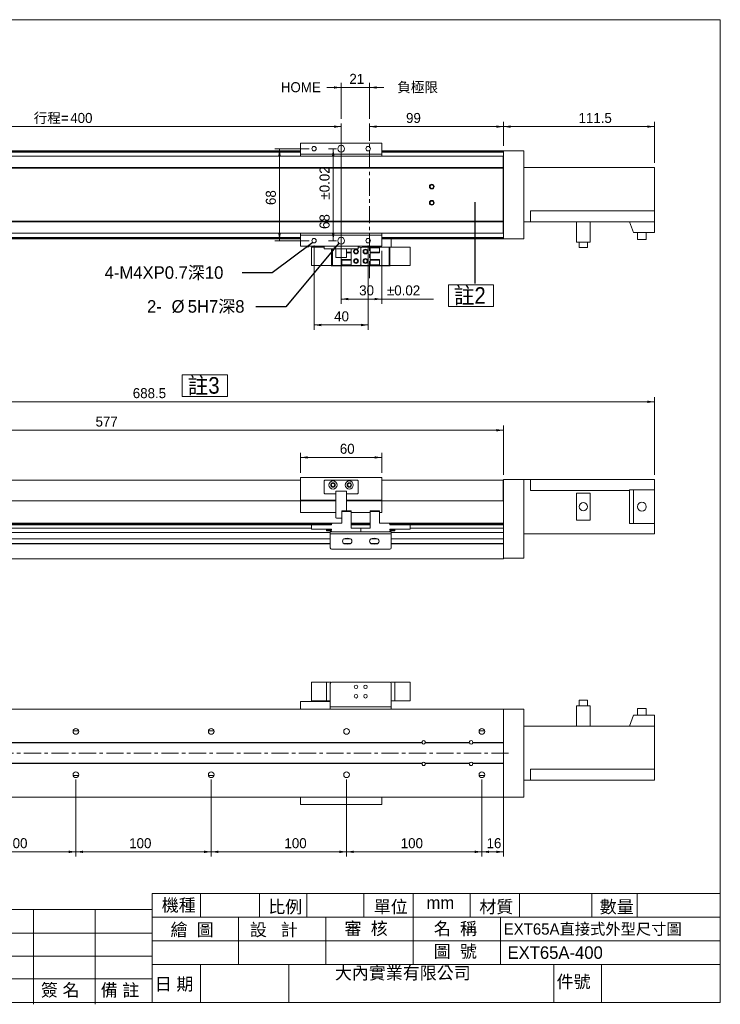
# Model space of a CAD drawing. Header units: millimetres. Extents: x 4 to 1035, y 3 to 731.
# Tile 2 of 2: x 517 to 1035, y 3 to 731. Entities that reach past the tile are written whole.
import ezdxf

# ---------------------------------------------------------------- set-up
doc = ezdxf.new("R2010")
doc.units = ezdxf.units.MM
doc.linetypes.add('CENTERX2', pattern=[20.32, 12.7, -2.54, 2.54, -2.54])
doc.layers.add('BORDER', color=7, linetype='Continuous', lineweight=0)
doc.styles.add('SLDTEXTSTYLE0', font='swtxt.ttf', dxfattribs={"width": 0.993})
doc.styles.add('SLDTEXTSTYLE1', font='GOTHIC.TTF', dxfattribs={"width": 0.913})
doc.styles.get("Standard").update_dxf_attribs({"font": 'swtxt.ttf'})
doc.dimstyles.new('SLDDIMSTYLE0', dxfattribs={"dimtxt": 7.24162, "dimasz": 5.25, "dimexe": 0, "dimexo": 0.0625, "dimgap": 1.810405, "dimtad": 1, "dimtoh": 1, "dimdec": 3, "dimzin": 12, "dimdsep": 46, "dimtxsty": 'SLDTEXTSTYLE0', "dimsah": 1, "dimcen": 0.09, "dimadec": 0, "dimazin": 0, "dimtfac": 1, "dimtdec": 3, "dimtofl": 0, "dimtmove": 0, "dimatfit": 3, "dimfxl": 0, "dimtolj": 1, "dimtzin": 12, "dimarcsym": 0})
doc.dimstyles.new('SLDDIMSTYLE2', dxfattribs={"dimtxt": 5.25, "dimasz": 5.25, "dimexe": 0, "dimexo": 0.0625, "dimgap": 1.3125, "dimtad": 0, "dimtih": 1, "dimtoh": 1, "dimdec": 0, "dimzin": 0, "dimdsep": 46, "dimtxsty": 'Standard', "dimsah": 1, "dimcen": 0.09, "dimadec": 0, "dimazin": 0, "dimtfac": 1, "dimtdec": 0, "dimtofl": 0, "dimtmove": 0, "dimatfit": 3, "dimfxl": 0, "dimtolj": 1, "dimtzin": 0, "dimarcsym": 0})
doc.dimstyles.new('SLDDIMSTYLE3', dxfattribs={"dimtxt": 7.24162, "dimasz": 5.25, "dimexe": 0, "dimexo": 0.0625, "dimgap": 1.810405, "dimtad": 1, "dimtoh": 1, "dimdec": 3, "dimzin": 12, "dimdsep": 46, "dimtxsty": 'SLDTEXTSTYLE0', "dimsah": 1, "dimcen": 0.09, "dimadec": 0, "dimazin": 0, "dimtol": 1, "dimtp": 0.02, "dimtm": 0.02, "dimtfac": 1, "dimtofl": 0, "dimtmove": 0, "dimatfit": 3, "dimfxl": 0, "dimtolj": 1, "dimarcsym": 0})
doc.dimstyles.new('SLDDIMSTYLE4', dxfattribs={"dimtxt": 1.75, "dimasz": 0.583333, "dimexe": 0, "dimexo": 0.0625, "dimgap": 0.4375, "dimtad": 0, "dimtih": 1, "dimtoh": 1, "dimdec": 0, "dimzin": 0, "dimdsep": 46, "dimtxsty": 'Standard', "dimblk1": 'DOT', "dimblk2": 'DOT', "dimsah": 1, "dimcen": 0.09, "dimadec": 0, "dimazin": 0, "dimtfac": 1, "dimtdec": 0, "dimtofl": 0, "dimtmove": 0, "dimatfit": 3, "dimldrblk": 'DOT', "dimfxl": 0, "dimtolj": 1, "dimtzin": 0, "dimarcsym": 0})

# ---------------------------------------------------------------- blocks, each defined once
blk = doc.blocks.new('*D2')
at = {"layer": 'BORDER'}
for p, q in [((724.98, 396.29), (724.98, 411.18)), ((724.98, 407.68), (784.98, 407.68)), ((784.98, 396.29), (784.98, 411.18))]:
    blk.add_line(p, q, dxfattribs=at)
for points in [[(724.98, 407.68), (730.23, 406.8), (730.23, 408.55)], [(784.98, 407.68), (779.73, 408.55), (779.73, 406.8)]]:
    blk.add_solid(points, dxfattribs=at)
at = {"layer": 'BORDER', "insert": (754.02, 417.78), "char_height": 7.408, "attachment_point": 1, "style": 'SLDTEXTSTYLE0'}
blk.add_mtext('60', dxfattribs=at)
blk = doc.blocks.new('*D3')
at = {"layer": 'BORDER'}
for p, q in [((297.98, 370.54), (297.98, 431.29)), ((874.98, 394.79), (874.98, 431.29)), ((874.98, 427.79), (297.98, 427.79))]:
    blk.add_line(p, q, dxfattribs=at)
for points in [[(297.98, 427.79), (303.23, 426.92), (303.23, 428.67)], [(874.98, 427.79), (869.73, 428.67), (869.73, 426.92)]]:
    blk.add_solid(points, dxfattribs=at)
at = {"layer": 'BORDER', "insert": (573.52, 437.9), "char_height": 7.408, "attachment_point": 1, "style": 'SLDTEXTSTYLE0'}
blk.add_mtext('577', dxfattribs=at)
blk = doc.blocks.new('*D4')
at = {"layer": 'BORDER'}
for p, q in [((297.98, 370.54), (297.98, 452.29)), ((986.48, 394.79), (986.48, 452.29)), ((986.48, 448.79), (297.98, 448.79))]:
    blk.add_line(p, q, dxfattribs=at)
for points in [[(297.98, 448.79), (303.23, 447.92), (303.23, 449.67)], [(986.48, 448.79), (981.23, 449.67), (981.23, 447.92)]]:
    blk.add_solid(points, dxfattribs=at)
at = {"layer": 'BORDER', "insert": (601.03, 458.9), "char_height": 7.408, "attachment_point": 1, "style": 'SLDTEXTSTYLE0'}
blk.add_mtext('688.5', dxfattribs=at)
blk = doc.blocks.new('*D10')
at = {"layer": 'BORDER'}
for p, q in [((458.98, 169.69), (458.98, 112.69)), ((558.98, 169.69), (558.98, 112.69)), ((458.98, 116.19), (558.98, 116.19))]:
    blk.add_line(p, q, dxfattribs=at)
for points in [[(458.98, 116.19), (464.23, 115.31), (464.23, 117.06)], [(558.98, 116.19), (553.73, 117.06), (553.73, 115.31)]]:
    blk.add_solid(points, dxfattribs=at)
at = {"layer": 'BORDER', "insert": (506.78, 126.29), "char_height": 7.408, "attachment_point": 1, "style": 'SLDTEXTSTYLE0'}
blk.add_mtext('100', dxfattribs=at)
blk = doc.blocks.new('*D11')
at = {"layer": 'BORDER'}
for p, q in [((558.98, 169.69), (558.98, 112.69)), ((658.98, 169.69), (658.98, 112.69)), ((658.98, 116.19), (558.98, 116.19))]:
    blk.add_line(p, q, dxfattribs=at)
for points in [[(558.98, 116.19), (564.23, 115.31), (564.23, 117.06)], [(658.98, 116.19), (653.73, 117.06), (653.73, 115.31)]]:
    blk.add_solid(points, dxfattribs=at)
at = {"layer": 'BORDER', "insert": (598.37, 126.29), "char_height": 7.408, "attachment_point": 1, "style": 'SLDTEXTSTYLE0'}
blk.add_mtext('100', dxfattribs=at)
blk = doc.blocks.new('*D12')
at = {"layer": 'BORDER'}
for p, q in [((658.98, 169.69), (658.98, 112.69)), ((758.98, 169.69), (758.98, 112.69)), ((758.98, 116.19), (658.98, 116.19))]:
    blk.add_line(p, q, dxfattribs=at)
for points in [[(658.98, 116.19), (664.23, 115.31), (664.23, 117.06)], [(758.98, 116.19), (753.73, 117.06), (753.73, 115.31)]]:
    blk.add_solid(points, dxfattribs=at)
at = {"layer": 'BORDER', "insert": (713.1, 126.29), "char_height": 7.408, "attachment_point": 1, "style": 'SLDTEXTSTYLE0'}
blk.add_mtext('100', dxfattribs=at)
blk = doc.blocks.new('*D13')
at = {"layer": 'BORDER'}
for p, q in [((758.98, 169.69), (758.98, 112.69)), ((858.98, 169.69), (858.98, 112.69)), ((858.98, 116.19), (758.98, 116.19))]:
    blk.add_line(p, q, dxfattribs=at)
for points in [[(758.98, 116.19), (764.23, 115.31), (764.23, 117.06)], [(858.98, 116.19), (853.73, 117.06), (853.73, 115.31)]]:
    blk.add_solid(points, dxfattribs=at)
at = {"layer": 'BORDER', "insert": (799.04, 126.29), "char_height": 7.408, "attachment_point": 1, "style": 'SLDTEXTSTYLE0'}
blk.add_mtext('100', dxfattribs=at)
blk = doc.blocks.new('*D14')
at = {"layer": 'BORDER'}
for p, q in [((858.98, 169.69), (858.98, 112.69)), ((874.98, 157.72), (874.98, 112.69)), ((858.98, 116.19), (874.98, 116.19))]:
    blk.add_line(p, q, dxfattribs=at)
for points in [[(858.98, 116.19), (864.23, 115.31), (864.23, 117.06)], [(874.98, 116.19), (869.73, 117.06), (869.73, 115.31)]]:
    blk.add_solid(points, dxfattribs=at)
at = {"layer": 'BORDER', "insert": (862.44, 126.29), "char_height": 7.408, "attachment_point": 1, "style": 'SLDTEXTSTYLE0'}
blk.add_mtext('16', dxfattribs=at)
blk = doc.blocks.new('*D16')
at = {"layer": 'BORDER'}
blk.add_line((354.98, 652.19), (754.98, 652.19), dxfattribs=at)
for points in [[(354.98, 652.19), (360.23, 651.31), (360.23, 653.06)], [(754.98, 652.19), (749.73, 653.06), (749.73, 651.31)]]:
    blk.add_solid(points, dxfattribs=at)
at = {"layer": 'BORDER', "char_height": 7.408, "attachment_point": 1, "style": 'SLDTEXTSTYLE0'}
for s, insert in [('行程=', (527.84, 662.29)), ('400', (554.82, 662.29))]:
    blk.add_mtext(s, dxfattribs=dict(at, insert=insert))
blk = doc.blocks.new('*D17')
at = {"layer": 'BORDER'}
for p, q in [((754.98, 657.88), (754.98, 684.6)), ((775.98, 657.88), (775.98, 684.6)), ((754.98, 681.1), (744.48, 681.1)), ((754.98, 681.1), (775.98, 681.1)), ((775.98, 681.1), (786.48, 681.1))]:
    blk.add_line(p, q, dxfattribs=at)
for points in [[(754.98, 681.1), (749.73, 681.97), (749.73, 680.22)], [(775.98, 681.1), (781.23, 680.22), (781.23, 681.97)]]:
    blk.add_solid(points, dxfattribs=at)
at = {"layer": 'BORDER', "insert": (761.07, 691.2), "char_height": 7.408, "attachment_point": 1, "style": 'SLDTEXTSTYLE0'}
blk.add_mtext('21', dxfattribs=at)
blk = doc.blocks.new('*D19')
at = {"layer": 'BORDER'}
for p, q in [((874.98, 637.87), (874.98, 655.69)), ((874.98, 652.19), (775.98, 652.19))]:
    blk.add_line(p, q, dxfattribs=at)
for points in [[(775.98, 652.19), (781.23, 651.31), (781.23, 653.06)], [(874.98, 652.19), (869.73, 653.06), (869.73, 651.31)]]:
    blk.add_solid(points, dxfattribs=at)
at = {"layer": 'BORDER', "insert": (802.95, 662.29), "char_height": 7.408, "attachment_point": 1, "style": 'SLDTEXTSTYLE0'}
blk.add_mtext('99', dxfattribs=at)
blk = doc.blocks.new('*D20')
at = {"layer": 'BORDER'}
for p, q in [((874.98, 637.87), (874.98, 655.69)), ((986.48, 625.37), (986.48, 655.69)), ((874.98, 652.19), (986.48, 652.19))]:
    blk.add_line(p, q, dxfattribs=at)
for points in [[(874.98, 652.19), (880.23, 651.31), (880.23, 653.06)], [(986.48, 652.19), (981.23, 653.06), (981.23, 651.31)]]:
    blk.add_solid(points, dxfattribs=at)
at = {"layer": 'BORDER', "insert": (930.4, 662.29), "char_height": 7.408, "attachment_point": 1, "style": 'SLDTEXTSTYLE0'}
blk.add_mtext('111.5', dxfattribs=at)
blk = doc.blocks.new('*D21')
at = {"layer": 'BORDER'}
for p, q in [((734.98, 564.37), (734.98, 502.07)), ((774.98, 564.37), (774.98, 502.07)), ((734.98, 505.57), (774.98, 505.57))]:
    blk.add_line(p, q, dxfattribs=at)
for points in [[(734.98, 505.57), (740.23, 504.69), (740.23, 506.44)], [(774.98, 505.57), (769.73, 506.44), (769.73, 504.69)]]:
    blk.add_solid(points, dxfattribs=at)
at = {"layer": 'BORDER', "insert": (749.84, 515.67), "char_height": 7.408, "attachment_point": 1, "style": 'SLDTEXTSTYLE0'}
blk.add_mtext('40', dxfattribs=at)
blk = doc.blocks.new('*D22')
at = {"layer": 'BORDER'}
for p, q in [((731.48, 635.87), (705.93, 635.87)), ((709.43, 635.87), (709.43, 567.87)), ((731.48, 567.87), (705.93, 567.87))]:
    blk.add_line(p, q, dxfattribs=at)
for points in [[(709.43, 635.87), (708.56, 630.62), (710.31, 630.62)], [(709.43, 567.87), (710.31, 573.12), (708.56, 573.12)]]:
    blk.add_solid(points, dxfattribs=at)
at = {"layer": 'BORDER', "insert": (699.33, 594.24), "char_height": 7.408, "attachment_point": 1, "rotation": 90, "style": 'SLDTEXTSTYLE0'}
blk.add_mtext('68', dxfattribs=at)
blk = doc.blocks.new('*D23')
at = {"layer": 'BORDER'}
for p, q in [((754.98, 564.37), (754.98, 521.25)), ((784.98, 560.37), (784.98, 521.25)), ((754.98, 524.75), (784.98, 524.75)), ((784.98, 524.75), (823.35, 524.75))]:
    blk.add_line(p, q, dxfattribs=at)
for points in [[(754.98, 524.75), (760.23, 523.88), (760.23, 525.63)], [(784.98, 524.75), (779.73, 525.63), (779.73, 523.88)]]:
    blk.add_solid(points, dxfattribs=at)
at = {"layer": 'BORDER', "char_height": 7.408, "attachment_point": 1, "style": 'SLDTEXTSTYLE0'}
for s, insert in [('30', (768.34, 534.86)), ('±0.02', (788.85, 534.86))]:
    blk.add_mtext(s, dxfattribs=dict(at, insert=insert))
blk = doc.blocks.new('*D24')
at = {"layer": 'BORDER'}
for p, q in [((751.48, 635.87), (745.63, 635.87)), ((749.13, 635.87), (749.13, 567.87)), ((751.48, 567.87), (745.63, 567.87))]:
    blk.add_line(p, q, dxfattribs=at)
for points in [[(749.13, 635.87), (748.26, 630.62), (750.01, 630.62)], [(749.13, 567.87), (750.01, 573.12), (748.26, 573.12)]]:
    blk.add_solid(points, dxfattribs=at)
at = {"layer": 'BORDER', "char_height": 7.408, "attachment_point": 1, "rotation": 90, "style": 'SLDTEXTSTYLE0'}
for s, insert in [('±0.02', (739.03, 598.25)), ('68', (739.03, 576.55))]:
    blk.add_mtext(s, dxfattribs=dict(at, insert=insert))
blk = doc.blocks.new('_Dot')
at = {"color": 0, "linetype": 'ByBlock', "lineweight": -2}
blk.add_line((-0.5, 0), (-1, 0), dxfattribs=at)
at = {"color": 0, "linetype": 'ByBlock', "const_width": 0.5}
blk.add_lwpolyline([(-0.25, 0, 1), (0.25, 0, 1)], format="xyb", close=True, dxfattribs=at)
blk = doc.blocks.new('SW_NOTE_4')
at = {"layer": 'BORDER', "color": 0, "char_height": 9.26, "attachment_point": 1, "style": 'SLDTEXTSTYLE0'}
for s, insert in [('2-', (-80.41, 4.83, 30)), ('%%c', (-62.3, 4.83, 30)), ('5H7深8', (-50.31, 4.83, 30))]:
    blk.add_mtext(s, dxfattribs=dict(at, insert=insert))
blk = doc.blocks.new('SW_NOTE_6')
at = {"layer": 'BORDER', "color": 0}
for p, q in [((-3.96, 1.27), (-3.96, 17.31)), ((-3.96, 17.31), (29.35, 17.31)), ((29.35, 17.31), (29.35, 1.27)), ((29.35, 1.27), (-3.96, 1.27))]:
    blk.add_line(p, q, dxfattribs=at)
at = {"layer": 'BORDER', "color": 0, "insert": (0, 15.65), "char_height": 12.25, "attachment_point": 1, "style": 'SLDTEXTSTYLE1'}
blk.add_mtext('註2', dxfattribs=at)
blk = doc.blocks.new('SW_NOTE_7')
at = {"layer": 'BORDER', "color": 0}
for p, q in [((-3.96, 1.27), (-3.96, 17.31)), ((-3.96, 17.31), (29.35, 17.31)), ((29.35, 17.31), (29.35, 1.27)), ((29.35, 1.27), (-3.96, 1.27))]:
    blk.add_line(p, q, dxfattribs=at)
at = {"layer": 'BORDER', "color": 0, "insert": (0, 15.65), "char_height": 12.25, "attachment_point": 1, "style": 'SLDTEXTSTYLE1'}
blk.add_mtext('註3', dxfattribs=at)

msp = doc.modelspace()

# ---------------------------------------------------------------- linework, layer by layer
at = {"color": 7, "linetype": 'Continuous', "lineweight": 15}
for p, q in [((724.9829, 634.371), (310.9829, 634.371)), ((724.9829, 633.7556), (310.9829, 633.7556)), ((724.9829, 633.6361), (310.9829, 633.6361)), ((724.9829, 633.5597), (310.9829, 633.5597)), ((724.9829, 633.4247), (310.9829, 633.4247)), ((724.9829, 639.871), (724.9829, 631.871)), ((724.9829, 639.871), (784.9829, 639.871)), ((784.9829, 639.871), (784.9829, 631.871)), ((874.9829, 634.371), (784.9829, 634.371)), ((874.9828, 633.7556), (784.9829, 633.7556)), ((874.9828, 633.6361), (784.9829, 633.6361)), ((874.9828, 633.5597), (784.9829, 633.5597)), ((874.9828, 633.4247), (784.9829, 633.4247)), ((874.9829, 634.371), (889.9829, 634.371)), ((874.9829, 631.371), (874.9829, 634.371)), ((889.9829, 634.371), (874.9829, 634.371)), ((889.9829, 634.371), (889.9829, 631.371)), ((874.7329, 630.371), (311.2329, 630.371)), ((724.9829, 631.871), (784.9829, 631.871)), ((724.9829, 630.371), (724.9829, 631.871)), ((784.9829, 630.371), (784.9829, 631.871)), ((874.7329, 630.371), (874.7329, 627.371)), ((874.7329, 627.371), (874.7329, 621.871)), ((874.9829, 631.371), (874.9829, 572.371)), ((889.9829, 631.371), (889.9829, 572.371)), ((874.7329, 621.871), (311.2329, 621.871)), ((874.7329, 621.471), (311.2329, 621.471)), ((874.7329, 621.871), (874.7329, 621.471)), ((874.7329, 621.471), (874.7329, 582.271)), ((874.9828, 620.371), (874.7329, 620.371)), ((889.9829, 621.871), (986.4828, 621.871)), ((889.9829, 621.871), (894.9829, 621.871)), ((889.9829, 581.871), (889.9829, 621.871)), ((894.9829, 621.871), (986.4828, 621.871)), ((986.4829, 589.871), (986.4828, 621.871)), ((874.9828, 618.371), (874.7329, 618.371)), ((874.9828, 605.871), (874.7329, 605.871)), ((874.7329, 603.371), (874.9828, 603.371)), ((874.9828, 600.371), (874.7329, 600.371)), ((874.7329, 600.371), (874.9828, 600.371)), ((874.9828, 598.871), (874.7329, 598.871)), ((894.9829, 581.871), (894.9829, 589.871)), ((894.9829, 589.871), (986.4829, 589.871)), ((894.9829, 589.871), (986.4829, 589.871)), ((986.4829, 586.871), (986.4829, 589.871)), ((874.7329, 582.271), (311.2329, 582.271)), ((874.7329, 586.871), (874.9828, 586.871)), ((874.9828, 585.371), (874.7329, 585.371)), ((874.9828, 583.371), (874.7329, 583.371)), ((874.7329, 582.271), (874.7329, 581.871)), ((986.4828, 581.871), (986.4829, 586.871)), ((874.7329, 581.871), (311.2329, 581.871)), ((874.7329, 581.871), (874.7329, 576.371)), ((874.7329, 576.371), (874.7329, 573.371)), ((889.9829, 581.871), (894.9829, 581.871)), ((894.9829, 581.871), (967.9829, 581.871)), ((928.9828, 566.871), (928.9828, 581.871)), ((938.9829, 566.871), (938.9829, 581.871)), ((986.4828, 581.871), (967.9829, 581.871)), ((967.9829, 581.871), (986.4828, 581.871)), ((970.9828, 573.871), (967.9829, 581.871)), ((986.4828, 573.871), (986.4828, 581.871)), ((724.9829, 570.3174), (310.9829, 570.3174)), ((724.9829, 570.1824), (310.9829, 570.1824)), ((724.9829, 570.106), (310.9829, 570.106)), ((724.9829, 569.9864), (310.9829, 569.9864)), ((310.9829, 569.5263), (724.9829, 569.5263)), ((874.7329, 573.371), (311.2329, 573.371)), ((724.9829, 569.371), (369.9829, 569.371)), ((724.9829, 571.871), (724.9829, 573.371)), ((724.9829, 571.871), (784.9829, 571.871)), ((724.9829, 571.871), (724.9829, 563.871)), ((784.9829, 571.871), (784.9829, 573.371)), ((784.9829, 571.871), (784.9829, 563.871)), ((874.9828, 570.3174), (784.9829, 570.3174)), ((874.9828, 570.1824), (784.9829, 570.1824)), ((874.9828, 570.106), (784.9829, 570.106)), ((874.9828, 569.9864), (784.9829, 569.9864)), ((784.9829, 569.5263), (874.9828, 569.5263)), ((791.9829, 569.371), (784.9829, 569.371)), ((791.9829, 563.171), (791.9829, 569.371)), ((874.9829, 569.371), (791.9829, 569.371)), ((874.9829, 569.371), (874.9829, 572.371)), ((889.9829, 569.371), (874.9829, 569.371)), ((889.9829, 572.371), (889.9829, 569.371)), ((986.4828, 573.871), (970.9828, 573.871)), ((973.9828, 573.871), (973.9829, 568.871)), ((980.4829, 568.871), (973.9829, 568.871)), ((980.4829, 568.871), (980.4829, 573.871)), ((724.9829, 563.871), (784.9829, 563.871)), ((732.9828, 563.171), (732.9828, 549.571)), ((732.9828, 563.171), (742.4828, 563.171)), ((742.4829, 561.871), (742.4828, 563.871)), ((742.9829, 561.871), (742.4829, 561.871)), ((742.9829, 561.871), (766.9829, 561.871)), ((747.9829, 549.571), (747.9829, 561.871)), ((748.4829, 561.871), (748.4829, 549.571)), ((750.9829, 555.371), (750.9829, 561.871)), ((758.9828, 555.371), (758.9828, 561.871)), ((762.4829, 559.371), (762.4829, 561.871)), ((767.4829, 561.871), (766.9829, 561.871)), ((767.4829, 563.871), (767.4829, 561.871)), ((767.4829, 563.171), (768.4829, 563.171)), ((769.4829, 562.171), (769.4829, 550.571)), ((769.4829, 550.571), (769.4829, 562.171)), ((776.4829, 563.171), (770.4829, 563.171)), ((776.4829, 563.171), (783.4328, 563.171)), ((776.4829, 562.671), (776.4829, 563.171)), ((783.4328, 562.671), (776.4829, 562.671)), ((776.4829, 559.371), (776.4829, 562.671)), ((783.4328, 563.171), (783.4328, 562.671)), ((783.4328, 563.171), (790.4829, 563.171)), ((783.4328, 562.671), (783.4328, 559.371)), ((790.4829, 549.571), (790.4829, 563.171)), ((790.4829, 563.171), (790.9828, 563.171)), ((790.9828, 563.171), (790.9828, 549.571)), ((805.9829, 563.171), (790.9828, 563.171)), ((805.9829, 549.571), (805.9829, 563.171)), ((938.9829, 566.871), (928.9828, 566.871)), ((930.9829, 566.871), (930.9829, 562.871)), ((936.9829, 562.871), (930.9829, 562.871)), ((936.9829, 562.871), (936.9828, 566.871)), ((758.9828, 555.371), (750.9829, 555.371)), ((755.5329, 553.871), (762.4829, 553.871)), ((755.5329, 553.371), (755.5329, 553.871)), ((755.5329, 550.071), (755.5329, 553.371)), ((762.4829, 553.371), (755.5329, 553.371)), ((758.9828, 559.371), (762.4829, 559.371)), ((762.4829, 558.871), (758.9828, 558.871)), ((762.4829, 559.371), (762.4829, 558.871)), ((762.4829, 558.871), (762.4829, 553.871)), ((762.4829, 553.871), (762.4829, 553.371)), ((762.4829, 553.371), (762.4829, 550.071)), ((776.4829, 559.371), (783.4328, 559.371)), ((776.4829, 558.871), (776.4829, 559.371)), ((783.4328, 558.871), (776.4829, 558.871)), ((776.4829, 553.871), (776.4829, 558.871)), ((776.4829, 553.871), (783.4328, 553.871)), ((776.4829, 553.371), (776.4829, 553.871)), ((783.4328, 553.371), (776.4829, 553.371)), ((776.4829, 553.371), (776.4829, 550.071)), ((783.4328, 559.371), (783.4328, 558.871)), ((783.4328, 553.871), (783.4328, 553.371)), ((783.4328, 550.071), (783.4328, 553.371)), ((732.9828, 549.571), (747.9829, 549.571)), ((748.4829, 549.571), (747.9829, 549.571)), ((790.9829, 549.371), (747.9829, 549.371)), ((755.5329, 549.571), (748.4829, 549.571)), ((755.5329, 550.071), (762.4829, 550.071)), ((755.5329, 549.571), (755.5329, 550.071)), ((762.4829, 549.571), (755.5329, 549.571)), ((762.4829, 550.071), (762.4829, 549.571)), ((762.4829, 549.571), (768.4829, 549.571)), ((776.4829, 549.571), (770.4829, 549.571)), ((776.4829, 550.071), (783.4328, 550.071)), ((776.4829, 549.571), (776.4829, 550.071)), ((783.4328, 549.571), (776.4829, 549.571)), ((783.4328, 550.071), (783.4328, 549.571)), ((790.4829, 549.571), (783.4328, 549.571)), ((790.9828, 549.571), (790.4829, 549.571)), ((805.9829, 549.571), (790.9828, 549.571)), ((724.9829, 390.7923), (311.2329, 390.7923)), ((724.9829, 392.7923), (784.9829, 392.7923)), ((724.9829, 392.7923), (724.9829, 376.0423)), ((742.4829, 390.2923), (742.4829, 381.2923)), ((742.9829, 390.7923), (766.9829, 390.7923)), ((767.4829, 390.2923), (767.4829, 381.2923)), ((784.9829, 392.7923), (784.9829, 376.0423)), ((874.7329, 390.7923), (784.9829, 390.7923)), ((874.7329, 390.7923), (874.7329, 387.7923)), ((874.7329, 387.7923), (874.7329, 376.2923)), ((874.9829, 391.2923), (889.9829, 391.2923)), ((874.9829, 388.2923), (874.9829, 391.2923)), ((889.9829, 391.2923), (874.9829, 391.2923)), ((874.9829, 388.2923), (874.9829, 336.2923)), ((889.9829, 391.2923), (894.9829, 391.2923)), ((889.9829, 391.2923), (986.4828, 391.2923)), ((889.9829, 391.2923), (889.9829, 388.2923)), ((889.9829, 388.2923), (889.9829, 336.2923)), ((894.9829, 391.2923), (894.9829, 383.2923)), ((894.9829, 391.2923), (986.4828, 391.2923)), ((986.4828, 391.2923), (986.4829, 386.2923)), ((986.4829, 383.7923), (986.4829, 386.2923)), ((742.9829, 380.7923), (750.9829, 380.7923)), ((750.9829, 382.7923), (750.9829, 363.2923)), ((758.9828, 382.7923), (750.9829, 382.7923)), ((758.9828, 368.2923), (758.9828, 382.7923)), ((758.9828, 380.7923), (766.9829, 380.7923)), ((894.9829, 383.2923), (967.9829, 383.2923)), ((894.9829, 383.2923), (967.9829, 383.2923)), ((938.9829, 381.2923), (928.9828, 381.2923)), ((938.9829, 381.2923), (928.9828, 381.2923)), ((928.9828, 381.2923), (928.9828, 361.2923)), ((938.9829, 361.2923), (938.9829, 381.2923)), ((967.9829, 383.7923), (967.9829, 383.2923)), ((970.9828, 383.7923), (967.9829, 383.7923)), ((986.4829, 383.7923), (967.9829, 383.7923)), ((967.9829, 383.2923), (967.9829, 358.7923)), ((970.9828, 358.7923), (970.9828, 383.7923)), ((986.4829, 383.7923), (970.9828, 383.7923)), ((986.4828, 358.7923), (986.4829, 383.7923)), ((311.2329, 375.6923), (724.9829, 375.6923)), ((750.9829, 376.0423), (724.9829, 376.0423)), ((724.9829, 375.5423), (724.9829, 376.0423)), ((724.9829, 375.5423), (750.9829, 375.5423)), ((724.9829, 375.5423), (724.9829, 374.8863)), ((724.9829, 374.8863), (724.9829, 366.8863)), ((784.9829, 376.0423), (758.9828, 376.0423)), ((758.9828, 375.5423), (784.9829, 375.5423)), ((784.9829, 375.5423), (784.9829, 376.0423)), ((784.9829, 375.6923), (874.7329, 375.6923)), ((784.9829, 375.5423), (784.9829, 374.8863)), ((784.9829, 374.8863), (784.9829, 366.8863)), ((874.9828, 376.2923), (874.7329, 376.2923)), ((874.7329, 376.2923), (874.7329, 375.6923)), ((724.9829, 366.8863), (750.9829, 366.8863)), ((755.5329, 368.2923), (762.4829, 368.2923)), ((755.5329, 367.7923), (755.5329, 368.2923)), ((755.5329, 367.7923), (755.5329, 358.9923)), ((762.4829, 367.7923), (755.5329, 367.7923)), ((762.4829, 368.2923), (762.4829, 367.7923)), ((762.4829, 367.7923), (762.4829, 355.3923)), ((762.4829, 367.7923), (762.4829, 358.9923)), ((762.4829, 366.8863), (776.4829, 366.8863)), ((776.4829, 368.2923), (783.4328, 368.2923)), ((776.4829, 367.7923), (776.4829, 368.2923)), ((776.4829, 367.7923), (776.4829, 355.3923)), ((783.4328, 367.7923), (776.4829, 367.7923)), ((776.4829, 367.7923), (776.4829, 358.9923)), ((783.4328, 368.2923), (783.4328, 367.7923)), ((783.4328, 367.7923), (783.4328, 358.9923)), ((783.4328, 366.8863), (784.9829, 366.8863)), ((755.5329, 359.1847), (354.4328, 359.1847)), ((748.1938, 358.7033), (361.7719, 358.7033)), ((747.9829, 358.4131), (361.9829, 358.4131)), ((747.9829, 357.9277), (361.9829, 357.9277)), ((732.9828, 354.7132), (732.9828, 357.7946)), ((732.9828, 357.7946), (747.9829, 357.7946)), ((748.4829, 358.9923), (747.9829, 358.4923)), ((747.9829, 358.4923), (747.9829, 357.7946)), ((755.5329, 358.9923), (748.4829, 358.9923)), ((755.5329, 362.7923), (751.4829, 362.7923)), ((776.4829, 359.1847), (762.4829, 359.1847)), ((776.4829, 358.7033), (762.4829, 358.7033)), ((776.4829, 358.4131), (762.4829, 358.4131)), ((776.4829, 357.9277), (762.4829, 357.9277)), ((874.9828, 359.1847), (783.4328, 359.1847)), ((790.4829, 358.9923), (783.4328, 358.9923)), ((790.9828, 358.4923), (790.4829, 358.9923)), ((874.9828, 358.7033), (790.7718, 358.7033)), ((790.9828, 358.4923), (790.9828, 357.7946)), ((874.9828, 358.4131), (790.9828, 358.4131)), ((874.9828, 357.9277), (790.9828, 357.9277)), ((805.9829, 357.7946), (790.9828, 357.7946)), ((805.9829, 357.7946), (805.9829, 354.7132)), ((928.9828, 361.2923), (938.9829, 361.2923)), ((970.9828, 358.7923), (967.9829, 358.7923)), ((970.9828, 358.7923), (986.4828, 358.7923)), ((986.4828, 358.7923), (986.4828, 351.2923)), ((369.9829, 352.2923), (746.9828, 352.2923)), ((746.9828, 352.1768), (369.9829, 352.1768)), ((376.9829, 355.3999), (732.9828, 355.3999)), ((732.9828, 355.2923), (376.9829, 355.2923)), ((732.9828, 354.7132), (747.9829, 354.7132)), ((744.1829, 354.0923), (744.1829, 353.3923)), ((744.1829, 354.0923), (747.9829, 354.0923)), ((744.1829, 353.3923), (747.9829, 353.3923)), ((746.9829, 351.1923), (746.9829, 352.7923)), ((746.9829, 352.7923), (747.9829, 352.7923)), ((747.9829, 351.1923), (746.9829, 351.1923)), ((746.9829, 340.7923), (746.9829, 351.1923)), ((747.9829, 354.7132), (747.9829, 354.0923)), ((747.9829, 353.3923), (747.9829, 352.7923)), ((790.9829, 352.7923), (747.9829, 352.7923)), ((790.9829, 351.1923), (747.9829, 351.1923)), ((762.4829, 355.3999), (776.4829, 355.3999)), ((762.4829, 355.3923), (768.4829, 355.3923)), ((768.4829, 355.3923), (769.4829, 355.3923)), ((769.4829, 355.3923), (769.4829, 352.7923)), ((769.4829, 352.7923), (769.4829, 355.3923)), ((769.4829, 355.3923), (770.4829, 355.3923)), ((776.4829, 355.3923), (770.4829, 355.3923)), ((805.9829, 354.7132), (790.9828, 354.7132)), ((790.9828, 354.7132), (790.9828, 354.0923)), ((794.7829, 354.0923), (790.9828, 354.0923)), ((794.7829, 353.3923), (790.9828, 353.3923)), ((790.9828, 353.3923), (790.9829, 352.7923)), ((790.9829, 352.7923), (791.9829, 352.7923)), ((791.9829, 351.1923), (790.9829, 351.1923)), ((791.9829, 352.7923), (791.9829, 351.1923)), ((791.9829, 352.2923), (874.9828, 352.2923)), ((874.9828, 352.1768), (791.9829, 352.1768)), ((791.9829, 340.7923), (791.9829, 351.1923)), ((794.7829, 353.3923), (794.7829, 354.0923)), ((805.9829, 355.3999), (874.9828, 355.3999)), ((874.9828, 355.2923), (805.9829, 355.2923)), ((874.9828, 347.5423), (874.9828, 352.1768)), ((889.9829, 351.2923), (986.4828, 351.2923)), ((746.9828, 347.5423), (369.9829, 347.5423)), ((746.9828, 344.0423), (369.9829, 344.0423)), ((746.9828, 343.7923), (369.9829, 343.7923)), ((761.9511, 347.5423), (757.0146, 347.5423)), ((761.9511, 344.0423), (757.0146, 344.0423)), ((758.4521, 347.7923), (757.9829, 347.7923)), ((757.9829, 343.7923), (758.4521, 343.7923)), ((760.5136, 343.7923), (758.4521, 343.7923)), ((760.9829, 347.7923), (760.5136, 347.7923)), ((760.5136, 343.7923), (760.9829, 343.7923)), ((781.9511, 347.5423), (777.0146, 347.5423)), ((781.9511, 344.0423), (777.0146, 344.0423)), ((778.4521, 347.7923), (777.9829, 347.7923)), ((777.9829, 343.7923), (778.4521, 343.7923)), ((780.5136, 343.7923), (778.4521, 343.7923)), ((780.9829, 347.7923), (780.5136, 347.7923)), ((780.5136, 343.7923), (780.9829, 343.7923)), ((874.9828, 347.5423), (791.9829, 347.5423)), ((874.9828, 344.0423), (791.9829, 344.0423)), ((874.9828, 343.7923), (791.9829, 343.7923)), ((874.9828, 343.7923), (874.9828, 344.0423)), ((790.9829, 339.7923), (747.9829, 339.7923)), ((874.9829, 333.2923), (874.9829, 336.2923)), ((889.9829, 336.2923), (889.9829, 333.2923)), ((874.9829, 332.7923), (310.9829, 332.7923)), ((814.6829, 332.7923), (814.6983, 332.7923)), ((817.2674, 332.7923), (817.2829, 332.7923)), ((849.6829, 332.7923), (849.6983, 332.7923)), ((852.2674, 332.7923), (852.2829, 332.7923)), ((889.9829, 333.2923), (874.9829, 333.2923)), ((874.9829, 332.7923), (874.9829, 333.2923)), ((732.9828, 241.485), (732.9828, 227.885)), ((732.9828, 241.485), (744.1829, 241.485)), ((744.1829, 241.485), (744.1829, 227.885)), ((744.1829, 241.485), (747.3829, 241.485)), ((746.9829, 223.285), (746.9829, 240.685)), ((790.9829, 241.685), (747.9829, 241.685)), ((794.7829, 241.485), (791.5829, 241.485)), ((791.9829, 223.285), (791.9829, 240.685)), ((794.7829, 227.885), (794.7829, 241.485)), ((805.9829, 241.485), (794.7829, 241.485)), ((805.9829, 227.885), (805.9829, 241.485)), ((724.9829, 227.185), (746.9828, 227.185)), ((724.9829, 227.185), (724.9829, 221.685)), ((732.9828, 227.885), (744.1829, 227.885)), ((742.4828, 227.185), (742.4828, 227.885)), ((744.1829, 227.885), (746.9828, 227.885)), ((794.7829, 227.885), (791.9829, 227.885)), ((805.9829, 227.885), (794.7829, 227.885)), ((930.9829, 228.185), (930.9829, 224.185)), ((930.9829, 228.185), (936.9828, 228.185)), ((936.9829, 224.185), (936.9828, 228.185)), ((746.9829, 221.685), (369.9829, 221.685)), ((746.9829, 221.685), (746.9829, 223.285)), ((746.9829, 223.285), (747.9829, 223.285)), ((747.9829, 221.685), (746.9829, 221.685)), ((790.9829, 223.285), (747.9829, 223.285)), ((790.9829, 221.685), (747.9829, 221.685)), ((790.9829, 223.285), (791.9829, 223.285)), ((791.9829, 221.685), (790.9829, 221.685)), ((791.9829, 223.285), (791.9829, 221.685)), ((874.9829, 221.685), (791.9829, 221.685)), ((874.9829, 221.685), (889.9829, 221.685)), ((874.9829, 218.685), (874.9829, 221.685)), ((889.9829, 221.685), (874.9829, 221.685)), ((874.9829, 218.685), (874.9829, 218.4713)), ((874.9829, 217.1484), (874.9829, 218.4713)), ((889.9829, 221.685), (889.9829, 218.685)), ((889.9829, 218.685), (889.9829, 159.685)), ((928.9828, 224.185), (928.9828, 209.185)), ((928.9828, 224.185), (938.9829, 224.185)), ((938.9829, 224.185), (928.9828, 224.185)), ((930.9829, 224.185), (936.9829, 224.185)), ((938.9829, 224.185), (938.9829, 209.185)), ((973.9829, 222.185), (973.9829, 217.185)), ((973.9829, 222.185), (980.4385, 222.185)), ((980.4829, 217.185), (980.4829, 222.185)), ((874.9828, 196.985), (874.9829, 217.1484)), ((970.9828, 217.185), (967.9829, 209.185)), ((970.9828, 217.185), (967.9829, 209.185)), ((970.9828, 217.185), (986.4828, 217.185)), ((986.4828, 217.185), (970.9828, 217.185)), ((973.9829, 217.185), (980.4829, 217.185)), ((986.4828, 217.185), (986.4828, 209.185)), ((561.0225, 205.685), (556.9432, 205.685)), ((661.0225, 205.685), (656.9432, 205.685)), ((861.0224, 205.685), (856.9433, 205.685)), ((889.9829, 209.185), (986.4828, 209.185)), ((889.9829, 209.185), (894.9829, 209.185)), ((894.9829, 209.185), (967.9829, 209.185)), ((928.9828, 209.185), (938.9829, 209.185)), ((967.9829, 209.185), (986.4828, 209.185)), ((986.4829, 177.185), (986.4828, 209.185)), ((814.6983, 196.985), (310.9829, 196.985)), ((814.7829, 196.685), (310.9829, 196.685)), ((849.7829, 196.685), (817.1829, 196.685)), ((849.6983, 196.985), (817.2674, 196.985)), ((874.9828, 196.685), (852.1829, 196.685)), ((874.9828, 196.985), (852.2674, 196.985)), ((874.9828, 196.985), (874.9828, 196.685)), ((874.9828, 196.685), (874.9828, 181.685)), ((814.7829, 181.685), (310.9829, 181.685)), ((814.6983, 181.385), (310.9829, 181.385)), ((849.7829, 181.685), (817.1829, 181.685)), ((849.6983, 181.385), (817.2674, 181.385)), ((874.9828, 181.685), (852.1829, 181.685)), ((874.9828, 181.385), (852.2674, 181.385)), ((874.9828, 181.685), (874.9828, 181.385)), ((874.9829, 161.2217), (874.9828, 181.385)), ((894.9829, 169.185), (894.9829, 177.185)), ((894.9829, 177.185), (986.4829, 177.185)), ((894.9829, 177.185), (986.4829, 177.185)), ((986.4829, 174.185), (986.4829, 177.185)), ((561.0225, 172.685), (556.9432, 172.685)), ((661.0225, 172.685), (656.9432, 172.685)), ((861.0224, 172.685), (856.9433, 172.685)), ((889.9829, 169.185), (894.9829, 169.185)), ((894.9829, 169.185), (986.4828, 169.185)), ((986.4828, 169.185), (986.4829, 174.185)), ((874.9829, 159.8988), (874.9829, 161.2217)), ((874.9829, 156.685), (310.9829, 156.685)), ((724.9829, 156.685), (724.9829, 151.185)), ((784.9829, 156.685), (784.9829, 151.185)), ((874.9829, 159.8988), (874.9829, 159.685)), ((874.9829, 156.685), (874.9829, 159.685)), ((889.9829, 156.685), (874.9829, 156.685)), ((889.9829, 159.685), (889.9829, 156.685)), ((724.9829, 151.185), (784.9829, 151.185))]:
    msp.add_line(p, q, dxfattribs=at)
for centre, radius in [((734.9829, 635.871), 1.65), ((754.9829, 635.871), 2.5), ((774.9829, 635.871), 1.65), ((821.9829, 607.871), 1.75), ((821.9829, 607.871), 1.3), ((821.9829, 595.871), 1.75), ((821.9829, 595.871), 1.3), ((734.9829, 567.871), 1.65), ((754.9829, 567.871), 2.5), ((774.9829, 567.871), 1.65), ((765.9829, 559.871), 1.75), ((765.9829, 559.871), 1.3), ((772.9829, 559.871), 1.75), ((772.9829, 559.871), 1.3), ((765.9829, 552.871), 1.75), ((765.9829, 552.871), 1.3), ((772.9829, 552.871), 1.75), ((772.9829, 552.871), 1.3), ((748.9829, 387.2923), 3), ((748.9829, 387.2923), 1.65), ((748.9829, 387.2923), 1.3), ((760.9829, 387.2923), 3), ((760.9829, 387.2923), 1.65), ((760.9829, 387.2923), 1.3), ((933.9829, 371.2923), 3), ((977.2329, 371.2923), 3.25), ((765.9829, 238.185), 1.3), ((772.9829, 238.185), 1.3), ((765.9829, 231.185), 1.3), ((772.9829, 231.185), 1.3), ((558.9829, 205.185), 2.1), ((658.9829, 205.185), 2.1), ((758.9829, 205.185), 2.1), ((858.9829, 205.185), 2.1), ((558.9829, 173.185), 2.1), ((658.9829, 173.185), 2.1), ((758.9829, 173.185), 2.1), ((858.9829, 173.185), 2.1)]:
    msp.add_circle(centre, radius, dxfattribs=at)
for centre, radius, start, end in [((768.4829, 562.171), 1, 360, 90), ((770.4829, 562.171), 1, 90, 180), ((747.9829, 550.371), 1, 233.1301024, 270), ((768.4829, 550.571), 1, 270, 360), ((770.4829, 550.571), 1, 180, 270), ((790.9829, 550.371), 1, 270, 306.8698976), ((742.9829, 390.2923), 0.5, 90, 180), ((766.9829, 390.2923), 0.5, 0, 90), ((742.9829, 381.2923), 0.5, 180, 270), ((766.9829, 381.2923), 0.5, 270, 0), ((751.4829, 363.2923), 0.5, 180, 270), ((757.9829, 345.7923), 2, 90, 270), ((759.4829, 345.7923), 2.25, 62.7339555, 117.2660445), ((759.4829, 345.7923), 2.25, 242.7339555, 297.2660445), ((760.9829, 345.7923), 2, 270, 90), ((777.9829, 345.7923), 2, 90, 270), ((779.4829, 345.7923), 2.25, 62.7339555, 117.2660445), ((779.4829, 345.7923), 2.25, 242.7339555, 297.2660445), ((780.9829, 345.7923), 2, 270, 90), ((747.9829, 340.7923), 1, 180, 270), ((790.9829, 340.7923), 1, 270, 0), ((747.9829, 240.685), 1, 90, 180), ((790.9829, 240.685), 1, 0, 90), ((815.9829, 197.185), 1.3, 351.1501169, 188.8498831), ((815.9829, 197.185), 1.3, 188.8498831, 202.6198649), ((815.9829, 197.185), 1.3, 202.6198649, 337.3801351), ((815.9829, 197.185), 1.3, 337.3801351, 351.1501169), ((850.9829, 197.185), 1.3, 351.1501169, 188.8498831), ((850.9829, 197.185), 1.3, 188.8498831, 202.6198649), ((850.9829, 197.185), 1.3, 202.6198649, 337.3801351), ((850.9829, 197.185), 1.3, 337.3801351, 351.1501169), ((815.9829, 181.185), 1.3, 22.6198649, 157.3801351), ((850.9829, 181.185), 1.3, 22.6198649, 157.3801351), ((815.9829, 181.185), 1.3, 171.1501169, 8.8498831), ((815.9829, 181.185), 1.3, 157.3801351, 171.1501169), ((815.9829, 181.185), 1.3, 8.8498831, 22.6198649), ((850.9829, 181.185), 1.3, 171.1501169, 8.8498831), ((850.9829, 181.185), 1.3, 157.3801351, 171.1501169), ((850.9829, 181.185), 1.3, 8.8498831, 22.6198649)]:
    msp.add_arc(centre, radius, start, end, dxfattribs=at)
at = {"layer": 'BORDER', "color": 7}
for p, q in [((1035.1614, 731.2162), (4.2341, 731.2162)), ((1035.1614, 4.818), (1035.1614, 731.2162)), ((615.276, 85.318), (1035.1614, 85.318)), ((615.276, 85.318), (615.276, 4.818)), ((651.0553, 85.318), (651.0553, 67.818)), ((694.6415, 85.318), (694.6415, 67.818)), ((729.6415, 85.318), (729.6415, 67.818)), ((771.7413, 85.318), (771.7413, 67.818)), ((808.2277, 85.318), (808.2277, 32.818)), ((850.3275, 85.318), (850.3275, 67.818)), ((886.8139, 85.318), (886.8139, 67.818)), ((940.1403, 85.318), (940.1403, 67.818)), ((973.8201, 85.318), (973.8201, 67.818)), ((237.276, 73.4978), (615.276, 73.4978)), ((527.776, 73.4978), (527.776, 3.4978)), ((573.2151, 73.4978), (573.2151, 3.4978)), ((615.276, 67.818), (1035.1614, 67.818)), ((679.1218, 67.818), (679.1218, 32.818)), ((743.6748, 67.818), (743.6748, 32.818)), ((872.7807, 67.818), (872.7807, 32.818)), ((237.276, 55.9978), (615.276, 55.9978)), ((615.276, 50.318), (1035.1614, 50.318)), ((237.276, 39.1579), (615.276, 39.1579)), ((615.276, 32.818), (1035.1614, 32.818)), ((651.0553, 32.818), (651.0553, 4.818)), ((716.3099, 32.818), (716.3099, 4.818)), ((912.0738, 32.818), (912.0738, 4.818)), ((947.2988, 32.818), (947.2988, 4.818)), ((237.276, 22.318), (615.276, 22.318)), ((4.2341, 4.818), (1035.1614, 4.818))]:
    msp.add_line(p, q, dxfattribs=at)
at = {"layer": 'BORDER'}
msp.add_line((754.9829, 654.3759), (754.9829, 540.2777), dxfattribs=at)
at = {"layer": 'BORDER', "linetype": 'CENTERX2'}
msp.add_line((775.9829, 654.3759), (775.9829, 540.2777), dxfattribs=at)
at = {"layer": 'BORDER', "linetype": 'CENTERX2', "lineweight": 0}
msp.add_line((878.6918, 189.185), (303.9829, 189.185), dxfattribs=at)

# ---------------------------------------------------------------- block references
at = {"layer": 'BORDER'}
for name, p in [('SW_NOTE_6', (838.2363, 517.8716)), ('SW_NOTE_4', (691.9646, 519.1027)), ('SW_NOTE_7', (641.5883, 451.4074))]:
    msp.add_blockref(name, p, dxfattribs=at)

# ---------------------------------------------------------------- texts
at = {"layer": 'BORDER', "attachment_point": 1, "style": 'SLDTEXTSTYLE0'}
for s, insert, char_height in [('HOME', (710.4293, 685.0269), 7.40833), ('負極限', (796.4247, 685.0269), 7.40833), ('4-M4XP0.7深10', (580.2298, 548.9518, 30), 9.260417), ('機種', (622.447, 81.3989), 9.26042), ('比例', (701.1238, 80.1923), 9.26042), ('單位', (779.0736, 80.1923), 9.26042), ('mm', (818.0522, 83.204), 9.26042), ('材質', (857.1014, 80.1923), 9.26042), ('數量', (946.0835, 80.1923), 9.26042), ('名  稱', (823.485, 64.1235), 9.26042), ('繪  圖', (628.9111, 63.2475), 9.26042), ('設   計', (687.499, 63.2475), 9.26042), ('審  核', (757.4744, 64.1235), 9.26042), ('EXT65A{\\fPMingLiU|b0|i0|c136|p18;直接式外型尺寸圖}', (875.1357, 63.307), 8.334375), ('圖  號', (823.3885, 47.2708), 9.26042), ('EXT65A-400', (877.9345, 46.3528), 9.26042), ('{\\fPMingLiU|b0|i0|c136|p18;大內實業有限公司}', (750.38, 31.2843), 9.260417), ('日 期', (617.2668, 23.0889), 9.26042), ('件號', (914.2278, 24.9125), 9.26042), ('簽 名', (533.1377, 18.6766), 9.26042), ('備 註', (577.3641, 18.6082), 9.26042)]:
    msp.add_mtext(s, dxfattribs=dict(at, insert=insert, char_height=char_height))

# ---------------------------------------------------------------- dimensions: what is measured, and where the dimension line sits
at = {"layer": 'BORDER'}
for base, p1, p2, dimstyle, picture, middle in [((775.9829, 681.0964), (754.9829, 654.3759), (775.9829, 654.3759), 'SLDDIMSTYLE0', '*D17', (767.1085, 681.0964)), ((775.9829, 652.1893), (874.9829, 634.371), (775.9829, 654.3759), 'SLDDIMSTYLE0', '*D19', (810.1904, 652.1893)), ((986.4829, 652.1893), (874.9829, 634.371), (986.4829, 621.871), 'SLDDIMSTYLE0', '*D20', (942.4724, 652.1893)), ((774.9829, 505.5655), (734.9829, 567.871), (774.9829, 567.871), 'SLDDIMSTYLE0', '*D21', (756.4791, 505.5655)), ((784.9829, 524.7532), (754.9829, 567.871), (784.9829, 563.871), 'SLDDIMSTYLE3', '*D23', (793.0682, 524.7532)), ((297.9829, 448.7923), (986.4829, 391.2923), (297.9829, 367.0423), 'SLDDIMSTYLE0', '*D4', (616.7193, 448.7923)), ((297.9829, 427.7923), (874.9829, 391.2923), (297.9829, 367.0423), 'SLDDIMSTYLE0', '*D3', (584.3785, 427.7923)), ((784.9829, 407.6783), (724.9829, 392.7923), (784.9829, 392.7923), 'SLDDIMSTYLE0', '*D2', (760.655, 407.6783)), ((558.9829, 116.185), (458.9829, 173.185), (558.9829, 173.185), 'SLDDIMSTYLE0', '*D10', (515.2269, 116.185)), ((558.9829, 116.185), (658.9829, 173.185), (558.9829, 173.185), 'SLDDIMSTYLE0', '*D11', (606.8191, 116.185)), ((658.9829, 116.185), (758.9829, 173.185), (658.9829, 173.185), 'SLDDIMSTYLE0', '*D12', (721.5428, 116.185)), ((758.9829, 116.185), (858.9829, 173.185), (758.9829, 173.185), 'SLDDIMSTYLE0', '*D13', (807.4817, 116.185)), ((874.9829, 116.185), (858.9829, 173.185), (874.9829, 161.2217), 'SLDDIMSTYLE0', '*D14', (868.4728, 116.185))]:
    dim = msp.add_linear_dim(base=base, p1=p1, p2=p2, dimstyle=dimstyle, dxfattribs=at)
    dim.commit()
    dim.dimension.update_dxf_attribs({"geometry": picture, "text_midpoint": middle, "dimtype": 160})
dim = msp.add_linear_dim(base=(754.9829, 652.1893), p1=(354.9829, 654.3759), p2=(754.9829, 654.3759), text='行程=<>', dimstyle='SLDDIMSTYLE0', dxfattribs=at)
dim.commit()
dim.dimension.update_dxf_attribs({"geometry": '*D16', "text_midpoint": (550.9858, 652.1893), "dimtype": 160})
for base, p1, p2, dimstyle, picture, middle in [((709.4322, 567.871), (734.9829, 635.871), (734.9829, 567.871), 'SLDDIMSTYLE0', '*D22', (709.4322, 601.4747)), ((749.1303, 567.871), (754.9829, 635.871), (754.9829, 567.871), 'SLDDIMSTYLE3', '*D24', (749.1303, 601.871))]:
    dim = msp.add_linear_dim(base=base, p1=p1, p2=p2, angle=90, dimstyle=dimstyle, dxfattribs=at)
    dim.commit()
    dim.dimension.update_dxf_attribs({"geometry": picture, "text_midpoint": middle, "dimtype": 160})

# ---------------------------------------------------------------- leaders
for points, dimstyle in [([(853.6748, 596.2811), (853.7697, 536.2856)], 'SLDDIMSTYLE4'), ([(734.155, 566.4437), (704.064, 544.1269), (681.839, 544.1269)], 'SLDDIMSTYLE2'), ([(753.2963, 566.0256), (714.1896, 519.1027), (691.9646, 519.1027)], 'SLDDIMSTYLE2')]:
    msp.add_leader(points, dimstyle=dimstyle, dxfattribs=at)

doc.saveas('drawing.dxf')
